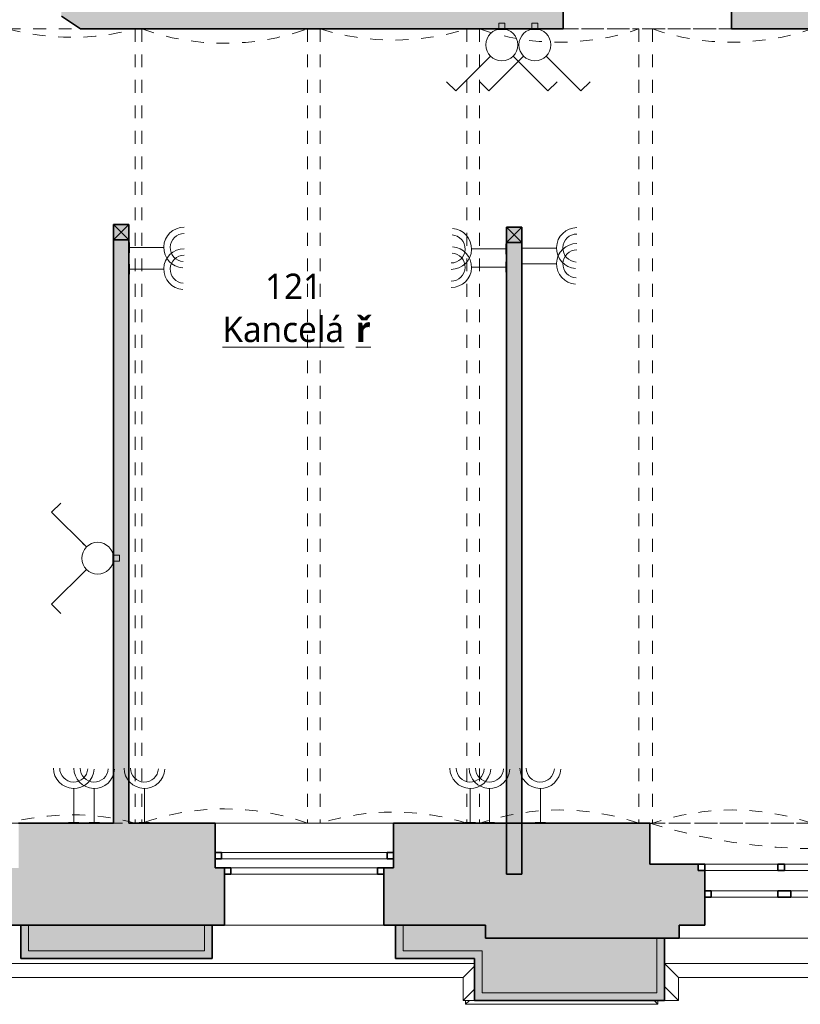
# Model space of a CAD drawing. Header units: metres. Extents: x -0.3 to 46.2, y -4.9 to 27.9.
# Tile 13 of 18: x 30.4 to 36.5, y -0.1 to 7.7. Entities that reach past the tile are written whole.
import ezdxf

# ---------------------------------------------------------------- set-up
doc = ezdxf.new("R2010")
doc.units = ezdxf.units.M
doc.linetypes.add('AV - Cerch_ 1 tecka 4mm', pattern=[0.006, 0.004, -0.001, 0, -0.001])
doc.layers.add('AV-MISTNOSTI', color=5, linetype='Continuous', lineweight=5, true_color=0x0000ff)
doc.layers.add('AV-TEXTY', color=5, linetype='Continuous', lineweight=13, true_color=0x0000ff)
doc.layers.add('AV-SRAFY', color=7, linetype='Continuous', lineweight=35)
doc.layers.add('AV-STAVBA', color=7, linetype='Continuous', lineweight=18)
doc.styles.add('Trebuchet MS_B', font='trebuc.ttf', dxfattribs={"height": 0.2})

# ---------------------------------------------------------------- blocks, each defined once
blk = doc.blocks.new('SCO_Koncepční obdelníkový sloup - 120_120-917259-1NP')
at = {"layer": 'AV-STAVBA', "true_color": 0xcccccc}
blk.add_hatch(color=254, dxfattribs=at).paths.add_polyline_path([(0.06, -0.06), (0.06, 0.06), (-0.06, 0.06), (-0.06, -0.06)])
at = {"layer": 'AV-STAVBA', "color": 254, "true_color": 0xcccccc}
for p, q in [((0.06, 0.06), (-0.06, -0.06)), ((-0.06, 0.06), (0.06, -0.06))]:
    blk.add_line(p, q, dxfattribs=at)
at = {"layer": 'AV-STAVBA', "color": 254, "lineweight": 35, "true_color": 0xcccccc}
for p, q in [((0.06, 0.06), (-0.06, 0.06)), ((-0.06, 0.06), (-0.06, -0.06)), ((0.06, -0.06), (0.06, 0.06)), ((-0.06, -0.06), (0.06, -0.06))]:
    blk.add_line(p, q, dxfattribs=at)
blk = doc.blocks.new('GM_Otvor_obdélníkový - 1320x2390-954507-1NP')
at = {"layer": 'AV-STAVBA', "color": 254, "linetype": 'AV - Cerch_ 1 tecka 4mm', "lineweight": 13, "true_color": 0xcccccc}
for p, q in [((-0.66, 0.475), (0.66, 0.475)), ((-0.66, -0.475), (0.66, -0.475)), ((-0.66, -0.475), (0.66, -0.475))]:
    blk.add_line(p, q, dxfattribs=at)
blk = doc.blocks.new('GM_Void_valená klenba - GM_Void_valená klenba-1557061-1NP')
at = {"layer": 'AV-STAVBA', "color": 254, "linetype": 'AV - Cerch_ 1 tecka 4mm', "lineweight": 13, "true_color": 0xcccccc}
for p, q in [((-0.5, 3.115), (-0.5, -3.115)), ((-0.5, 3.115), (0.5, 3.115)), ((0.5, 3.115), (0.5, -3.115)), ((-0.5, -3.115), (0.5, -3.115))]:
    blk.add_line(p, q, dxfattribs=at)
for centre, start, end in [((0, 4.9791), 254.98527, 285.01473), ((0, -4.9791), 74.98527, 105.01473)]:
    blk.add_arc(centre, 1.93, start, end, dxfattribs=at)
blk = doc.blocks.new('GM_Void_valená klenba - GM_Void_valená klenba-1557064-1NP')
at = {"layer": 'AV-STAVBA', "color": 254, "linetype": 'AV - Cerch_ 1 tecka 4mm', "lineweight": 13, "true_color": 0xcccccc}
for p, q in [((-0.65, 3.115), (-0.65, -3.115)), ((-0.65, 3.115), (0.65, 3.115)), ((0.65, 3.115), (0.65, -3.115)), ((-0.65, -3.115), (0.65, -3.115))]:
    blk.add_line(p, q, dxfattribs=at)
for centre, start, end in [((0, 4.9323), 250.31872, 289.68128), ((0, -4.9323), 70.31872, 109.68128)]:
    blk.add_arc(centre, 1.93, start, end, dxfattribs=at)
blk = doc.blocks.new('GM_Void_valená klenba - GM_Void_valená klenba-1557063-1NP')
at = {"layer": 'AV-STAVBA', "color": 254, "linetype": 'AV - Cerch_ 1 tecka 4mm', "lineweight": 13, "true_color": 0xcccccc}
for p, q in [((-0.575, 3.115), (-0.575, -3.115)), ((-0.575, 3.115), (0.575, 3.115)), ((0.575, 3.115), (0.575, -3.115)), ((-0.575, -3.115), (0.575, -3.115))]:
    blk.add_line(p, q, dxfattribs=at)
for centre, start, end in [((0, 4.9574), 252.66684, 287.33316), ((0, -4.9574), 72.66684, 107.33316)]:
    blk.add_arc(centre, 1.93, start, end, dxfattribs=at)
blk = doc.blocks.new('GM_Void_valená klenba - GM_Void_valená klenba-1557062-1NP')
at = {"layer": 'AV-STAVBA', "color": 254, "linetype": 'AV - Cerch_ 1 tecka 4mm', "lineweight": 13, "true_color": 0xcccccc}
for p, q in [((-0.625, 3.115), (-0.625, -3.115)), ((-0.625, 3.115), (0.625, 3.115)), ((0.625, 3.115), (0.625, -3.115)), ((-0.625, -3.115), (0.625, -3.115))]:
    blk.add_line(p, q, dxfattribs=at)
for centre, start, end in [((0, 4.941), 251.10504, 288.89496), ((0, -4.941), 71.10504, 108.89496)]:
    blk.add_arc(centre, 1.93, start, end, dxfattribs=at)
blk = doc.blocks.new('Zdobná fasáda 1NP - Zdobná fasáda 1NP-1554848-1NP')
at = {"layer": 'AV-STAVBA', "true_color": 0xcccccc}
for points in [[(31.708, 0.2882), (31.8614, 0.2882), (31.8614, 0.5482), (31.8014, 0.5482), (31.8014, 0.3482), (30.4214, 0.3482), (30.4214, 0.5482), (30.3614, 0.5482), (30.3614, 0.2882)], [(35.4086, -0.0418), (35.4086, 0.4482), (35.3486, 0.4482), (35.3486, 0.0182), (33.9791, 0.0182), (33.9791, 0.3482), (33.3614, 0.3482), (33.3614, 0.5482), (33.3014, 0.5482), (33.3014, 0.2882), (33.9191, 0.2882), (33.9191, -0.0418), (34.7559, -0.0418)]]:
    blk.add_hatch(color=254, dxfattribs=at).paths.add_polyline_path(points)
at = {"layer": 'AV-STAVBA', "color": 254, "lineweight": 35, "true_color": 0xcccccc}
for p, q in [((30.4214, 0.5482), (30.3614, 0.5482)), ((30.3614, 0.5482), (30.3614, 0.2882)), ((31.8614, 0.5482), (31.8014, 0.5482)), ((31.8614, 0.2882), (31.8614, 0.5482)), ((33.3614, 0.5482), (33.3014, 0.5482)), ((33.3014, 0.5482), (33.3014, 0.2882)), ((35.4086, 0.4482), (35.3486, 0.4482)), ((35.4086, -0.0418), (35.4086, 0.4482)), ((30.3614, 0.2882), (31.8614, 0.2882)), ((33.3014, 0.2882), (33.9191, 0.2882)), ((33.9191, 0.2882), (33.9191, -0.0418)), ((33.9191, -0.0418), (35.4086, -0.0418))]:
    blk.add_line(p, q, dxfattribs=at)
at = {"layer": 'AV-STAVBA', "color": 254, "true_color": 0xcccccc}
for p, q in [((30.4214, 0.3482), (30.4214, 0.5482)), ((31.8014, 0.5482), (31.8014, 0.3482)), ((33.3614, 0.3482), (33.3614, 0.5482)), ((35.3486, 0.4482), (35.3486, 0.0182)), ((31.8014, 0.3482), (30.4214, 0.3482)), ((33.9791, 0.3482), (33.3614, 0.3482)), ((33.9791, 0.0182), (33.9791, 0.3482)), ((33.9191, 0.2482), (21.4748, 0.2482)), ((37.801, 0.2482), (35.4086, 0.2482)), ((35.4086, 0.2482), (35.5186, 0.1382)), ((33.9191, 0.2275), (33.8298, 0.1382)), ((33.8298, 0.1382), (21.3648, 0.1382)), ((33.8298, -0.0418), (33.8298, 0.1382)), ((37.801, 0.1382), (35.5186, 0.1382)), ((35.5186, 0.1382), (35.5186, -0.0418)), ((33.9191, 0.0475), (33.8298, -0.0418)), ((35.3486, 0.0182), (33.9791, 0.0182)), ((35.4086, 0.0682), (35.5186, -0.0418)), ((33.9191, -0.0418), (33.8298, -0.0418)), ((33.8498, -0.0718), (33.8498, -0.0418)), ((33.8498, -0.0718), (33.8798, -0.0418)), ((35.3586, -0.0718), (33.8498, -0.0718)), ((35.3586, -0.0718), (35.3286, -0.0418)), ((35.3586, -0.0418), (35.3586, -0.0718)), ((35.5186, -0.0418), (35.4086, -0.0418))]:
    blk.add_line(p, q, dxfattribs=at)
blk = doc.blocks.new('WI_2-1_dvojité_bez středního sloupku_vnější půlkruhové nadpraží - 1250x-1564289-1NP')
at = {"layer": 'AV-STAVBA', "color": 254, "linetype": 'AV - Cerch_ 1 tecka 4mm', "lineweight": 13, "true_color": 0xcccccc}
for p, q in [((0.7, 0.4), (-0.7, 0.4)), ((0.625, 0.4), (-0.625, 0.4)), ((-0.625, 0.4), (0.625, 0.4)), ((0.7, -0.4), (-0.7, -0.4)), ((-0.7, -0.4), (0.7, -0.4)), ((0.625, -0.4), (-0.625, -0.4))]:
    blk.add_line(p, q, dxfattribs=at)
at = {"layer": 'AV-STAVBA', "color": 254, "lineweight": 35, "true_color": 0xcccccc}
for p, q in [((-0.575, 0), (-0.625, 0)), ((-0.625, 0), (-0.625, -0.05)), ((-0.575, -0.05), (-0.575, 0)), ((-0.625, -0.05), (-0.575, -0.05)), ((0.625, 0), (0.575, 0)), ((0.575, 0), (0.575, -0.05)), ((0.575, -0.05), (0.625, -0.05)), ((0.625, -0.05), (0.625, 0)), ((-0.7, -0.17), (-0.7, -0.12)), ((-0.7, -0.12), (-0.65, -0.12)), ((-0.65, -0.12), (-0.65, -0.17)), ((0.65, -0.17), (0.65, -0.12)), ((0.65, -0.12), (0.7, -0.12)), ((0.7, -0.12), (0.7, -0.17)), ((-0.65, -0.17), (-0.7, -0.17)), ((0.7, -0.17), (0.65, -0.17))]:
    blk.add_line(p, q, dxfattribs=at)
at = {"layer": 'AV-STAVBA', "color": 254, "true_color": 0xcccccc}
for p, q in [((-0.625, -0.05), (-0.625, 0)), ((-0.625, 0), (0.625, 0)), ((-0.575, 0), (0.031, 0)), ((-0.575, -0.05), (-0.575, 0)), ((0.575, -0.05), (0.575, 0)), ((0.625, -0.05), (0.625, 0)), ((-0.625, -0.05), (0.625, -0.05)), ((0.031, -0.05), (-0.575, -0.05)), ((0.031, 0), (0.575, 0)), ((0.575, -0.05), (0.031, -0.05)), ((-0.7, -0.12), (-0.7, -0.17)), ((-0.7, -0.12), (0.7, -0.12)), ((0.031, -0.12), (-0.65, -0.12)), ((-0.65, -0.12), (-0.65, -0.17)), ((0.65, -0.12), (0.031, -0.12)), ((0.65, -0.12), (0.65, -0.17)), ((0.7, -0.12), (0.7, -0.17)), ((-0.7, -0.17), (0.7, -0.17)), ((-0.65, -0.17), (0.031, -0.17)), ((0.031, -0.17), (0.65, -0.17))]:
    blk.add_line(p, q, dxfattribs=at)
blk = doc.blocks.new('GM_Nika_obdélníková - 1400x1050-1564292-1NP')
at = {"layer": 'AV-STAVBA', "color": 254, "linetype": 'AV - Cerch_ 1 tecka 4mm', "true_color": 0xcccccc}
blk.add_line((-0.7, 0.4), (0.7, 0.4), dxfattribs=at)
blk = doc.blocks.new('WI_3-3_dvojité_vnější půlkruhové nadpraží - 1850x2850-1561139-1NP')
at = {"layer": 'AV-STAVBA', "color": 254, "linetype": 'AV - Cerch_ 1 tecka 4mm', "lineweight": 13, "true_color": 0xcccccc}
for p, q in [((0.975, 0.45), (-0.975, 0.45)), ((0.925, 0.45), (-0.925, 0.45)), ((-0.925, 0.45), (0.925, 0.45)), ((0.975, -0.45), (-0.975, -0.45)), ((-0.975, -0.45), (0.975, -0.45)), ((0.925, -0.45), (-0.925, -0.45))]:
    blk.add_line(p, q, dxfattribs=at)
at = {"layer": 'AV-STAVBA', "color": 254, "lineweight": 35, "true_color": 0xcccccc}
for p, q in [((-0.875, 0.13), (-0.925, 0.13)), ((-0.925, 0.13), (-0.925, 0.08)), ((-0.925, 0.08), (-0.875, 0.08)), ((-0.875, 0.08), (-0.875, 0.13)), ((-0.25, 0.13), (-0.35, 0.13)), ((-0.35, 0.13), (-0.35, 0.08)), ((-0.35, 0.08), (-0.25, 0.08)), ((-0.25, 0.08), (-0.25, 0.13)), ((0.35, 0.13), (0.25, 0.13)), ((0.25, 0.13), (0.25, 0.08)), ((0.25, 0.08), (0.35, 0.08)), ((0.35, 0.08), (0.35, 0.13)), ((0.925, 0.13), (0.875, 0.13)), ((0.875, 0.13), (0.875, 0.08)), ((0.875, 0.08), (0.925, 0.08)), ((0.925, 0.08), (0.925, 0.13)), ((-0.925, -0.13), (-0.975, -0.13)), ((-0.925, -0.08), (-0.925, -0.13)), ((-0.35, -0.13), (-0.35, -0.08)), ((-0.35, -0.08), (-0.3, -0.08)), ((-0.3, -0.13), (-0.35, -0.13)), ((-0.3, -0.08), (-0.3, -0.13)), ((0.3, -0.13), (0.3, -0.08)), ((0.3, -0.08), (0.35, -0.08)), ((0.35, -0.13), (0.3, -0.13)), ((0.35, -0.08), (0.35, -0.13)), ((0.925, -0.13), (0.925, -0.08)), ((0.975, -0.13), (0.925, -0.13))]:
    blk.add_line(p, q, dxfattribs=at)
at = {"layer": 'AV-STAVBA', "color": 254, "true_color": 0xcccccc}
for p, q in [((-0.925, 0.08), (-0.925, 0.13)), ((-0.925, 0.13), (0.925, 0.13)), ((-0.925, 0.08), (0.925, 0.08)), ((-0.875, 0.13), (-0.35, 0.13)), ((-0.875, 0.08), (-0.875, 0.13)), ((-0.35, 0.08), (-0.875, 0.08)), ((-0.25, 0.13), (0.25, 0.13)), ((0.25, 0.08), (-0.25, 0.08)), ((0.35, 0.13), (0.875, 0.13)), ((0.875, 0.08), (0.35, 0.08)), ((0.875, 0.08), (0.875, 0.13)), ((0.925, 0.08), (0.925, 0.13)), ((-0.975, -0.08), (-0.975, -0.13)), ((-0.975, -0.08), (0.975, -0.08)), ((-0.975, -0.13), (0.975, -0.13)), ((-0.35, -0.08), (-0.925, -0.08)), ((-0.925, -0.08), (-0.925, -0.13)), ((-0.925, -0.13), (-0.35, -0.13)), ((0.3, -0.08), (-0.3, -0.08)), ((-0.3, -0.13), (0.3, -0.13)), ((0.925, -0.08), (0.35, -0.08)), ((0.35, -0.13), (0.925, -0.13)), ((0.925, -0.08), (0.925, -0.13)), ((0.975, -0.08), (0.975, -0.13))]:
    blk.add_line(p, q, dxfattribs=at)
blk = doc.blocks.new('GM_Nika s klenutým nadpražím - 2650x4250-1561138-1NP')
at = {"layer": 'AV-STAVBA', "color": 254, "linetype": 'AV - Cerch_ 1 tecka 4mm', "lineweight": 13, "true_color": 0xcccccc}
for p, q in [((1.325, 0.45), (-1.325, 0.45)), ((1.325, -0.45), (-1.325, -0.45))]:
    blk.add_line(p, q, dxfattribs=at)
blk.add_arc((0, 4.7391), 4.4891, 252.83276, 287.16724, dxfattribs=at)
blk = doc.blocks.new('D0089 - 1514 - OÚPSŘ_Benešova_rvt-1-1NP')
at = {"layer": 'AV-SRAFY', "lineweight": 18, "true_color": 0xcccccc}
h = blk.add_hatch(color=254, dxfattribs=at)
h.paths.add_polyline_path([(25.6948, 7.5782), (28.8098, 7.5782), (28.9598, 7.6782), (28.9598, 8.5282), (22.4048, 8.5282), (22.4048, 7.5782), (25.6123, 7.5782)])
h.paths.add_polyline_path([(38.8598, 7.5782), (39.1448, 7.5782), (39.1448, 8.5282), (38.8598, 8.5282), (38.8598, 8.1643)])
h.paths.add_polyline_path([(36.9798, 7.5782), (36.9798, 8.5282), (35.9348, 8.5282), (35.9348, 7.5782)])
h.paths.add_polyline_path([(30.8298, 7.5782), (34.6148, 7.5782), (34.6148, 8.5282), (30.6798, 8.5282), (30.6798, 7.6782)])
for points in [[(31.0898, 1.3482), (31.2098, 1.3482), (31.2098, 5.9232), (31.0898, 5.9232), (31.0898, 2.3878)], [(34.2898, 0.9482), (34.2898, 5.9032), (34.1698, 5.9032), (34.1698, 0.9482)]]:
    blk.add_hatch(color=254, dxfattribs=at).paths.add_polyline_path(points)
h = blk.add_hatch(color=254, dxfattribs=at)
h.paths.add_polyline_path([(31.9598, 0.5482), (31.9598, 0.9982), (31.8848, 0.9982), (31.8848, 1.3482), (30.3448, 1.3482), (30.3448, 0.9982), (30.2698, 0.9982), (30.2698, 0.5482), (31.708, 0.5482)])
h.paths.add_polyline_path([(33.7399, 0.5482), (34.0048, 0.5482), (34.0048, 1.3482), (33.2848, 1.3482), (33.2848, 0.9982), (33.2098, 0.9982), (33.2098, 0.5482)])
h.paths.add_polyline_path([(29.0198, 0.5482), (29.0198, 0.9982), (28.9448, 0.9982), (28.9448, 1.3482), (27.4048, 1.3482), (27.4048, 0.9982), (27.3298, 0.9982), (27.3298, 0.5482), (27.6442, 0.5482)])
h.paths.add_polyline_path([(22.1148, 0.5482), (23.1398, 0.5482), (23.1398, 0.9982), (23.0648, 0.9982), (23.0648, 1.3482), (22.1148, 1.3482), (22.1148, 0.9437)])
h.paths.add_polyline_path([(25.6123, 0.5482), (26.0798, 0.5482), (26.0798, 0.9982), (26.0048, 0.9982), (26.0048, 1.3482), (24.4648, 1.3482), (24.4648, 0.9982), (24.3898, 0.9982), (24.3898, 0.5482)])
h = blk.add_hatch(color=254, dxfattribs=at)
h.paths.add_polyline_path([(34.0048, 0.4482), (35.5248, 0.4482), (35.5248, 0.5482), (35.7248, 0.5482), (35.7248, 0.9782), (35.6748, 0.9782), (35.6748, 1.0282), (35.2948, 1.0282), (35.2948, 1.3482), (34.0048, 1.3482), (34.0048, 0.5482)])
h.paths.add_polyline_path([(37.8037, 0.4482), (39.1448, 0.4482), (39.1448, 1.3482), (37.9448, 1.3482), (37.9448, 1.0282), (37.6248, 1.0282), (37.6248, 0.9782), (37.5748, 0.9782), (37.5748, 0.5482), (37.7748, 0.5482), (37.7748, 0.4482)])
h = blk.add_hatch(color=254, dxfattribs=at)
h.paths.add_polyline_path([(27.5014, 0.3482), (28.8614, 0.3482), (28.8614, 0.5482), (27.5014, 0.5482)])
h.paths.add_polyline_path([(34.0048, 0.3482), (34.0048, 0.5482), (33.3614, 0.5482), (33.3614, 0.3482), (33.9791, 0.3482)])
h.paths.add_polyline_path([(21.8025, 0.3482), (23.0114, 0.3482), (23.0114, 0.5482), (21.6198, 0.5482), (21.6198, 0.3482)])
h.paths.add_polyline_path([(31.708, 0.3482), (31.8014, 0.3482), (31.8014, 0.5482), (30.4214, 0.5482), (30.4214, 0.3482)])
h.paths.add_polyline_path([(24.5714, 0.3482), (25.9414, 0.3482), (25.9414, 0.5482), (24.5714, 0.5482)])
h = blk.add_hatch(color=254, dxfattribs=at)
h.paths.add_polyline_path([(37.9136, 0.0182), (39.2448, 0.0182), (39.2448, 0.4482), (37.9136, 0.4482), (37.9136, 0.3482)])
h.paths.add_polyline_path([(34.7559, 0.0182), (35.3486, 0.0182), (35.3486, 0.4482), (34.0048, 0.4482), (34.0048, 0.3482), (33.9791, 0.3482), (33.9791, 0.0182)])
at = {"layer": 'AV-STAVBA', "color": 254, "lineweight": 35, "true_color": 0xcccccc}
for p, q in [((34.6148, 7.5782), (34.6148, 8.5282)), ((35.9348, 8.5282), (35.9348, 7.5782)), ((30.6798, 7.6782), (30.8298, 7.5782)), ((30.8298, 7.5782), (34.6148, 7.5782)), ((35.9348, 7.5782), (36.9798, 7.5782)), ((31.0898, 5.9232), (31.0898, 1.3482)), ((31.2098, 1.3482), (31.2098, 5.9232)), ((34.1698, 5.9032), (34.1698, 0.9482)), ((34.2898, 0.9482), (34.2898, 5.9032)), ((31.0898, 1.3482), (30.3448, 1.3482)), ((31.8848, 1.3482), (31.2098, 1.3482)), ((31.8848, 1.1182), (31.8848, 1.3482)), ((34.0048, 1.3482), (33.2848, 1.3482)), ((33.2848, 1.3482), (33.2848, 1.1182)), ((35.2948, 1.3482), (34.0048, 1.3482)), ((35.2948, 1.0282), (35.2948, 1.3482)), ((31.8848, 0.9982), (31.8848, 1.0682)), ((33.2848, 1.0682), (33.2848, 0.9982)), ((35.6748, 1.0282), (35.2948, 1.0282)), ((35.6748, 0.9782), (35.6748, 1.0282)), ((31.9598, 0.9982), (31.8848, 0.9982)), ((31.9598, 0.5482), (31.9598, 0.9982)), ((33.2848, 0.9982), (33.2098, 0.9982)), ((33.2098, 0.9982), (33.2098, 0.5482)), ((34.1698, 0.9482), (34.2898, 0.9482)), ((35.7248, 0.9782), (35.6748, 0.9782)), ((35.7248, 0.5482), (35.7248, 0.9782)), ((30.2698, 0.5482), (31.9598, 0.5482)), ((31.8014, 0.5482), (30.4214, 0.5482)), ((33.2098, 0.5482), (34.0048, 0.5482)), ((34.0048, 0.5482), (33.3614, 0.5482)), ((34.0048, 0.5482), (34.0048, 0.4482)), ((34.0048, 0.4482), (34.0048, 0.5482)), ((35.5248, 0.4482), (35.5248, 0.5482)), ((35.5248, 0.5482), (35.7248, 0.5482)), ((35.3486, 0.4482), (34.0048, 0.4482)), ((34.0048, 0.4482), (35.5248, 0.4482))]:
    blk.add_line(p, q, dxfattribs=at)
at = {"layer": 'AV-STAVBA', "color": 254, "true_color": 0xcccccc}
for p, q in [((31.8848, 1.3482), (33.2848, 1.3482)), ((30.4214, 0.5482), (30.4214, 0.3482)), ((31.8014, 0.3482), (31.8014, 0.5482)), ((31.9598, 0.5482), (33.2098, 0.5482)), ((33.2098, 0.5482), (31.9598, 0.5482)), ((33.3614, 0.5482), (33.3614, 0.3482)), ((35.3486, 0.0182), (35.3486, 0.4482)), ((35.5248, 0.4482), (37.7748, 0.4482)), ((37.7748, 0.4482), (35.5248, 0.4482)), ((30.4214, 0.3482), (31.8014, 0.3482)), ((33.3614, 0.3482), (33.9791, 0.3482)), ((33.9791, 0.3482), (33.9791, 0.0182)), ((33.9191, 0.2482), (21.8248, 0.2482)), ((37.8236, 0.2482), (35.4086, 0.2482)), ((33.9791, 0.0182), (35.3486, 0.0182))]:
    blk.add_line(p, q, dxfattribs=at)
at = {"layer": 'AV-STAVBA', "color": 254, "lineweight": 18, "true_color": 0xcccccc, "rotation": 180}
for name, p in [('GM_Otvor_obdélníkový - 1320x2390-954507-1NP', (35.2748, 8.0532)), ('WI_2-1_dvojité_bez středního sloupku_vnější půlkruhové nadpraží - 1250x-1564289-1NP', (32.5848, 0.9482)), ('WI_3-3_dvojité_vnější půlkruhové nadpraží - 1850x2850-1561139-1NP', (36.6498, 0.8982))]:
    blk.add_blockref(name, p, dxfattribs=at)
at = {"layer": 'AV-STAVBA', "color": 254, "lineweight": 18, "true_color": 0xcccccc}
for name, p in [('GM_Void_valená klenba - GM_Void_valená klenba-1557061-1NP', (30.7598, 4.4632)), ('GM_Void_valená klenba - GM_Void_valená klenba-1557064-1NP', (31.9598, 4.4632)), ('GM_Void_valená klenba - GM_Void_valená klenba-1557063-1NP', (33.2848, 4.4632)), ('GM_Void_valená klenba - GM_Void_valená klenba-1557062-1NP', (34.5848, 4.4632)), ('GM_Void_valená klenba - GM_Void_valená klenba-1557062-1NP', (35.9398, 4.4632)), ('SCO_Koncepční obdelníkový sloup - 120_120-917259-1NP', (31.1498, 5.9832)), ('SCO_Koncepční obdelníkový sloup - 120_120-917259-1NP', (34.2298, 5.9632)), ('GM_Nika_obdélníková - 1400x1050-1564292-1NP', (32.5848, 0.9482)), ('GM_Nika s klenutým nadpražím - 2650x4250-1561138-1NP', (36.6198, 0.8982)), ('Zdobná fasáda 1NP - Zdobná fasáda 1NP-1554848-1NP', (0, 0))]:
    blk.add_blockref(name, p, dxfattribs=at)
blk = doc.blocks.new('EF_Vypínač - Dvojklapka-V9-1NP')
at = {"layer": 'AV-STAVBA'}
for p, q in [((34.2548, 10.9422), (34.2098, 10.9422)), ((34.2098, 10.9422), (34.2098, 10.8942)), ((34.2098, 10.8942), (34.2548, 10.8942)), ((34.2598, 10.9582), (34.2548, 10.9582)), ((34.2548, 10.9582), (34.2548, 10.8782)), ((34.2598, 10.8782), (34.2598, 10.9582)), ((34.2598, 10.9482), (34.2598, 10.8882)), ((34.2598, 10.8882), (34.2598, 10.9482)), ((34.2548, 10.8782), (34.2598, 10.8782))]:
    blk.add_line(p, q, dxfattribs=at)
blk = doc.blocks.new('EF_Zásuvka - Dvojzásuvka-V11-1NP')
at = {"layer": 'AV-STAVBA'}
for p, q in [((38.7251, 1.3532), (38.8051, 1.3532)), ((38.7251, 1.3482), (38.7251, 1.3532)), ((38.7351, 1.3532), (38.7951, 1.3532)), ((38.7951, 1.3532), (38.7351, 1.3532)), ((38.7351, 1.3532), (38.7951, 1.3532)), ((38.7951, 1.3532), (38.7351, 1.3532)), ((38.7901, 1.3532), (38.7401, 1.3532)), ((38.7901, 1.3532), (38.7401, 1.3532)), ((38.7832, 1.3532), (38.7451, 1.3532)), ((38.7832, 1.3532), (38.7451, 1.3532)), ((38.7832, 1.3532), (38.7451, 1.3532)), ((38.7832, 1.3532), (38.7451, 1.3532)), ((38.7526, 1.3532), (38.7564, 1.3532)), ((38.7526, 1.3532), (38.7564, 1.3532)), ((38.754, 1.3532), (38.7577, 1.3532)), ((38.754, 1.3532), (38.7577, 1.3532)), ((38.7664, 1.3532), (38.7626, 1.3532)), ((38.7664, 1.3532), (38.7626, 1.3532)), ((38.7714, 1.3532), (38.7676, 1.3532)), ((38.7714, 1.3532), (38.7676, 1.3532)), ((38.7751, 1.3532), (38.7713, 1.3532)), ((38.7751, 1.3532), (38.7713, 1.3532)), ((38.7764, 1.3532), (38.7726, 1.3532)), ((38.7764, 1.3532), (38.7726, 1.3532)), ((38.8051, 1.3532), (38.8051, 1.3482))]:
    blk.add_line(p, q, dxfattribs=at)
blk = doc.blocks.new('EF_Vypínač - Dvojklapka-835340-1NP')
at = {"layer": 'AV-STAVBA'}
for p, q in [((25.2598, 10.8392), (25.3048, 10.8392)), ((25.2598, 10.7912), (25.2598, 10.8392)), ((25.3048, 10.8552), (25.3098, 10.8552)), ((25.3048, 10.7752), (25.3048, 10.8552)), ((25.3098, 10.8552), (25.3098, 10.7752)), ((25.3098, 10.7852), (25.3098, 10.8452)), ((25.3098, 10.8452), (25.3098, 10.7852)), ((25.3048, 10.7912), (25.2598, 10.7912)), ((25.3098, 10.7752), (25.3048, 10.7752))]:
    blk.add_line(p, q, dxfattribs=at)

msp = doc.modelspace()

# ---------------------------------------------------------------- linework, layer by layer
at = {"layer": 'AV-TEXTY', "lineweight": 5}
for p, q in [((34.046, 7.3648), (33.7734, 7.0922)), ((34.046, 7.3648), (34.0163, 7.3351)), ((34.305, 7.3648), (34.0323, 7.0922)), ((34.2228, 7.3648), (34.4954, 7.0922)), ((34.305, 7.3648), (34.2753, 7.3351)), ((34.4818, 7.3648), (34.7544, 7.0922)), ((33.7734, 7.0922), (33.7014, 7.1641)), ((34.0323, 7.0922), (33.9604, 7.1641)), ((34.4954, 7.0922), (34.5674, 7.1641)), ((34.7544, 7.0922), (34.8264, 7.1641)), ((31.483, 5.8631), (31.2098, 5.8631)), ((33.8966, 5.8527), (34.1698, 5.8527)), ((34.563, 5.8598), (34.2898, 5.8598)), ((34.563, 5.7352), (34.2898, 5.7352)), ((31.483, 5.694), (31.2098, 5.694)), ((33.8966, 5.7105), (34.1698, 5.7105)), ((30.6038, 3.7877), (30.6757, 3.8596)), ((30.8764, 3.515), (30.6038, 3.7877)), ((30.8764, 3.515), (30.8467, 3.5447)), ((30.8764, 3.3382), (30.6038, 3.0656)), ((30.6038, 3.0656), (30.6757, 2.9937)), ((30.777, 1.6214), (30.777, 1.3482)), ((30.938, 1.6214), (30.938, 1.3482)), ((31.3313, 1.6214), (31.3313, 1.3482)), ((33.887, 1.6214), (33.887, 1.3482)), ((34.0377, 1.6214), (34.0377, 1.3482)), ((34.4361, 1.6214), (34.4361, 1.3482))]:
    msp.add_line(p, q, dxfattribs=at)
for centre in [(34.1344, 7.4532), (34.3934, 7.4532), (30.9648, 3.4266)]:
    msp.add_circle(centre, 0.125, dxfattribs=at)
for centre, radius, start, end in [((31.643, 5.8631), 0.16, 90, 266.41054), ((31.643, 5.8631), 0.11, 90, 266.41054), ((33.7366, 5.8527), 0.16, 270, 86.41054), ((33.7366, 5.8527), 0.11, 270, 86.41054), ((34.723, 5.8598), 0.16, 90, 266.41054), ((34.723, 5.8598), 0.11, 90, 266.41054), ((33.7366, 5.7105), 0.16, 270, 86.41054), ((34.723, 5.7352), 0.16, 90, 266.41054), ((31.643, 5.694), 0.16, 90, 266.41054), ((31.643, 5.694), 0.11, 90, 266.41054), ((33.7366, 5.7105), 0.11, 270, 86.41054), ((34.723, 5.7352), 0.11, 90, 266.41054), ((30.777, 1.7814), 0.16, 180, 356.41054), ((30.777, 1.7814), 0.11, 180, 356.41054), ((30.938, 1.7814), 0.16, 180, 356.41054), ((30.938, 1.7814), 0.11, 180, 356.41054), ((31.3313, 1.7814), 0.16, 180, 356.41054), ((31.3313, 1.7814), 0.11, 180, 356.41054), ((33.887, 1.7814), 0.16, 180, 356.41054), ((33.887, 1.7814), 0.11, 180, 356.41054), ((34.0377, 1.7814), 0.16, 180, 356.41054), ((34.0377, 1.7814), 0.11, 180, 356.41054), ((34.4361, 1.7814), 0.16, 180, 356.41054), ((34.4361, 1.7814), 0.11, 180, 356.41054)]:
    msp.add_arc(centre, radius, start, end, dxfattribs=at)

# ---------------------------------------------------------------- block references
at = {"lineweight": 5}
msp.add_blockref('D0089 - 1514 - OÚPSŘ_Benešova_rvt-1-1NP', (0, 0), dxfattribs=at)
at = {"layer": 'AV-STAVBA'}
for name, p, rotation in [('EF_Vypínač - Dvojklapka-V9-1NP', (23.2162, 41.833), 269.9999999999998), ('EF_Vypínač - Dvojklapka-V9-1NP', (23.4752, 41.833), 269.9999999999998), ('EF_Zásuvka - Dvojzásuvka-V11-1NP', (29.8616, 44.6283), 270.0000000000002), ('EF_Zásuvka - Dvojzásuvka-V11-1NP', (35.518, -32.9124), 90.0000000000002), ('EF_Zásuvka - Dvojzásuvka-V11-1NP', (32.9416, 44.6249), 270.0000000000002), ('EF_Zásuvka - Dvojzásuvka-V11-1NP', (29.8616, 44.4592), 270.0000000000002), ('EF_Zásuvka - Dvojzásuvka-V11-1NP', (35.518, -33.0546), 90.0000000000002), ('EF_Zásuvka - Dvojzásuvka-V11-1NP', (32.9416, 44.5003), 270.0000000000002), ('EF_Vypínač - Dvojklapka-835340-1NP', (56.3946, 14.2419), 180)]:
    msp.add_blockref(name, p, dxfattribs=dict(at, rotation=rotation))
for p in [(-7.9881, 0), (-7.8271, 0), (-7.4338, 0), (-4.8781, 0), (-4.7274, 0), (-4.329, 0)]:
    msp.add_blockref('EF_Zásuvka - Dvojzásuvka-V11-1NP', p, dxfattribs=at)

# ---------------------------------------------------------------- texts
at = {"layer": 'AV-MISTNOSTI', "char_height": 0.2, "attachment_point": 1, "style": 'Trebuchet MS_B'}
for s, insert, width in [('121', (32.277, 5.659), 0.601266), ('\\LKancelá', (31.943, 5.3227), 1.266666), ('\\L\\fTrebuchet MS|b1|i0|c238|p34|;\\Lř', (32.9881, 5.3227), 0.144304)]:
    msp.add_mtext(s, dxfattribs=dict(at, insert=insert, width=width))

doc.saveas('drawing.dxf')
